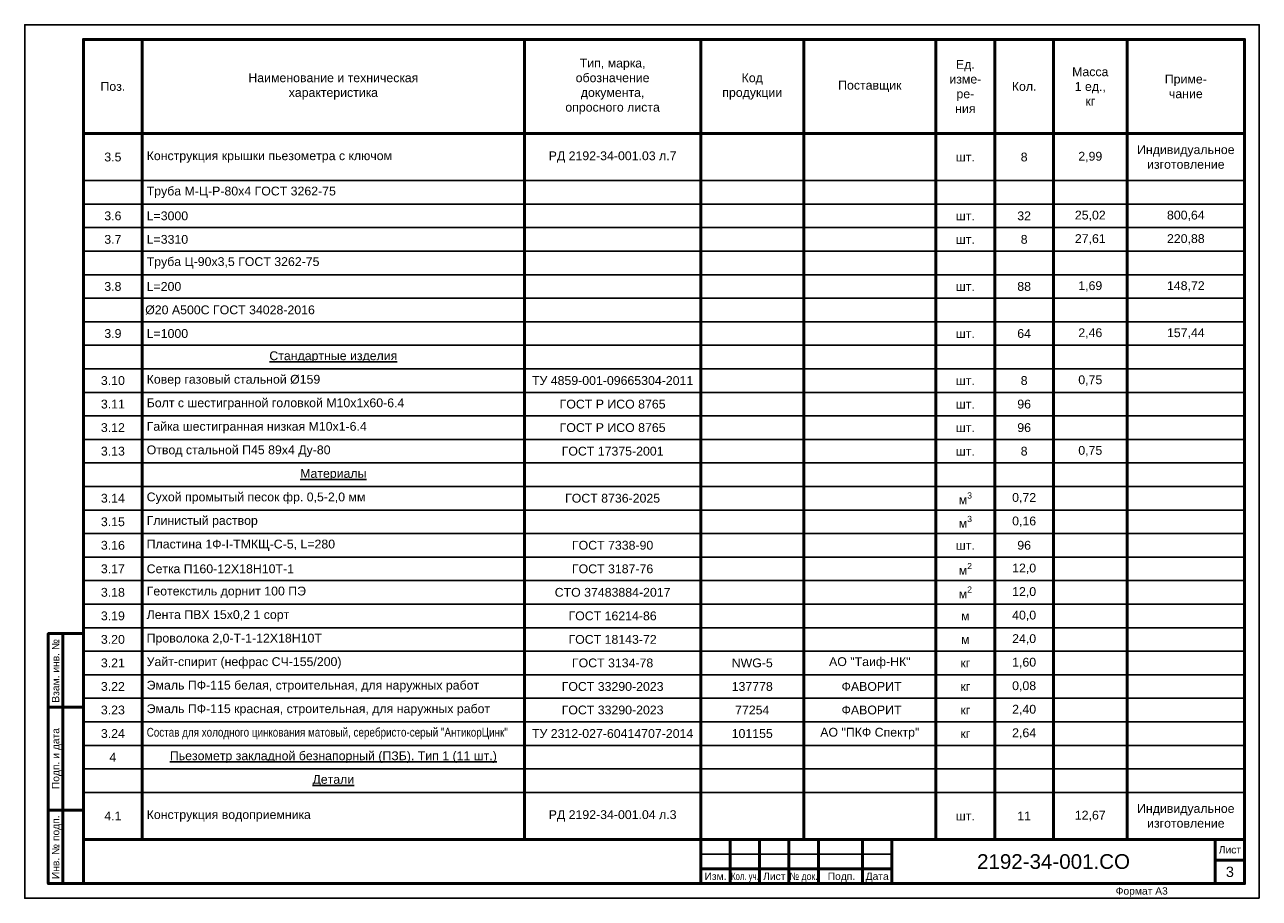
# Paper-space layout '3' of a CAD drawing. Header units: millimetres. Extents: x -420 to 0, y 0 to 297.
import ezdxf
from ezdxf.enums import TextEntityAlignment as Align

# ---------------------------------------------------------------- set-up
doc = ezdxf.new("R2010")
doc.units = ezdxf.units.MM
doc.layers.add('Рамка и штамп', color=7, linetype='Continuous', lineweight=25)
doc.layers.add('Таблицы', color=7, linetype='Continuous', lineweight=25)
doc.styles.add('КИА', font='arial.ttf')

# ---------------------------------------------------------------- blocks, each defined once
blk = doc.blocks.new('*U3')
at = {"layer": 'Рамка и штамп', "lineweight": 50}
for p, q in [((-407, 5), (-407, 90)), ((-412, 65), (-400, 65)), ((-412, 30), (-400, 30)), ((-180, 20), (-180, 5)), ((-170, 20), (-170, 5)), ((-160, 20), (-160, 5)), ((-150, 20), (-150, 5)), ((-135, 20), (-135, 5)), ((-125, 20), (-125, 5)), ((-15, 20), (-15, 5)), ((-5, 13), (-15, 13)), ((-190, 10), (-125, 10))]:
    blk.add_line(p, q, dxfattribs=at)
at = {"layer": 'Рамка и штамп', "lineweight": 25}
blk.add_line((-190, 15), (-125, 15), dxfattribs=at)
blk.add_lwpolyline([(0, 0), (-420, 0), (-420, 297), (0, 297)], close=True, dxfattribs=at)
at = {"layer": 'Рамка и штамп', "lineweight": 50}
for points in [[(-5, 5), (-400, 5), (-400, 292), (-5, 292)], [(-400, 5), (-412, 5), (-412, 90), (-400, 90)], [(-190, 5), (-5, 5), (-5, 20), (-190, 20)]]:
    blk.add_lwpolyline(points, close=True, dxfattribs=at)
at = {"layer": 'Рамка и штамп', "style": 'КИА'}
for s, p in [('Взам. инв. №', (-409.5, 66.5)), ('Инв. № подп.', (-409.5, 6.5))]:
    blk.add_text(s, height=2.5, rotation=90, dxfattribs=at).set_placement(p, align=Align.MIDDLE_LEFT)
blk.add_text('Подп. и дата', height=2.5, rotation=90, dxfattribs=at).set_placement((-409.5, 47.5), align=Align.MIDDLE_CENTER)
blk.add_text('Лист', height=2.5, dxfattribs=at).set_placement((-10, 16.5), align=Align.MIDDLE_CENTER)
for s, p in [('Изм.', (-188.74, 8.75)), ('Лист', (-168.79, 8.75)), ('Подп.', (-146.83, 8.75)), ('Дата', (-133.92, 8.75))]:
    blk.add_text(s, height=2.5, dxfattribs=at).set_placement(p, align=Align.TOP_LEFT)
for s, width, p in [('Кол. уч.', 0.75, (-179.68, 8.75)), ('№ док.', 0.85, (-159.76, 8.75))]:
    blk.add_text(s, height=2.5, dxfattribs=dict(at, width=width)).set_placement(p, align=Align.TOP_LEFT)
at = {"layer": 'Рамка и штамп', "style": 'КИА', "flags": 8}
for tag, p in [('ИНВНОМЕРВЗАМЕН6', (-403.5, 66.5)), ('ИНВНОМЕР6', (-403.5, 6.5))]:
    blk.add_attdef(tag, text='', height=2.5, rotation=90, dxfattribs=at).set_placement(p, align=Align.MIDDLE_LEFT)
at = {"layer": 'Рамка и штамп', "style": 'КИА'}
for tag, height, p in [('ОБОЗНАЧЕНИЕ6.1', 5, (-70, 12.5)), ('ЛИСТ6', 3.5, (-10, 9))]:
    blk.add_attdef(tag, text='', height=height, dxfattribs=at).set_placement(p, align=Align.MIDDLE_CENTER)
blk.add_attdef('ФОРМАТ6', text='', height=2.5, dxfattribs=at).set_placement((-40, 3.75), align=Align.TOP_CENTER)
blk = doc.blocks.new('*T17')
at = {"layer": 'Таблицы', "color": 0, "linetype": 'ByBlock', "lineweight": 50, "transparency": 16777216}
for p, q in [((0, 0), (20, 0)), ((0, 0), (0, -32)), ((20, 0), (20, -48)), ((150, 0), (150, -32)), ((210, 0), (210, -32)), ((245, 0), (245, -32)), ((290, 0), (290, -32)), ((310, 0), (310, -32)), ((330, 0), (330, -32)), ((355, 0), (355, -32)), ((395, 0), (395, -32)), ((0, -32), (395, -32)), ((20, -56), (20, -72)), ((310, -56), (310, -64)), ((355, -56), (355, -72)), ((395, -56), (395, -72)), ((245, -72), (245, -80)), ((20, -80), (20, -216)), ((150, -80), (150, -104)), ((355, -80), (355, -88)), ((395, -80), (395, -88)), ((210, -96), (210, -104)), ((245, -96), (245, -104)), ((290, -96), (290, -104)), ((310, -96), (310, -104)), ((330, -96), (330, -104)), ((355, -96), (355, -104)), ((395, -96), (395, -104)), ((150, -112), (150, -144)), ((310, -112), (310, -144)), ((150, -152), (150, -184)), ((310, -168), (310, -176)), ((355, -176), (355, -184)), ((20, -224), (20, -240)), ((20, -256), (20, -272))]:
    blk.add_line(p, q, dxfattribs=at)
at = {"layer": 'Таблицы', "color": 0, "linetype": 'ByBlock', "lineweight": -2, "transparency": 16777216}
for p, q in [((20, 0), (395, 0)), ((20, -48), (290, -48)), ((330, -48), (355, -48)), ((0, -56), (395, -56)), ((0, -64), (310, -64)), ((330, -64), (395, -64)), ((0, -72), (20, -72)), ((355, -72), (395, -72)), ((0, -80), (150, -80)), ((210, -80), (330, -80)), ((310, -88), (330, -88)), ((0, -96), (150, -96)), ((290, -104), (310, -104)), ((355, -104), (395, -104)), ((20, -120), (150, -120)), ((20, -128), (150, -128)), ((20, -136), (150, -136)), ((20, -144), (150, -144)), ((0, -152), (150, -152)), ((20, -160), (150, -160)), ((20, -168), (150, -168)), ((20, -176), (150, -176)), ((20, -184), (150, -184)), ((0, -192), (20, -192)), ((20, -216), (290, -216)), ((330, -216), (395, -216)), ((0, -232), (20, -232)), ((210, -232), (290, -232)), ((0, -248), (20, -248)), ((150, -248), (395, -248))]:
    blk.add_line(p, q, dxfattribs=at)
at = {"layer": 'Таблицы', "color": 0, "lineweight": 50, "transparency": 16777216}
for p, q in [((0, -32), (0, -272)), ((150, -32), (150, -80)), ((210, -32), (210, -96)), ((245, -32), (245, -72)), ((290, -32), (290, -96)), ((310, -32), (310, -56)), ((330, -32), (330, -96)), ((355, -32), (355, -56)), ((395, -32), (395, -56)), ((20, -48), (20, -56)), ((310, -64), (310, -96)), ((20, -72), (20, -80)), ((355, -72), (355, -80)), ((395, -72), (395, -80)), ((245, -80), (245, -96)), ((355, -88), (355, -96)), ((395, -88), (395, -96)), ((150, -104), (150, -112)), ((210, -104), (210, -272)), ((245, -104), (245, -272)), ((290, -104), (290, -272)), ((310, -104), (310, -112)), ((330, -104), (330, -272)), ((355, -104), (355, -176)), ((395, -104), (395, -272)), ((150, -144), (150, -152)), ((310, -144), (310, -168)), ((310, -176), (310, -272)), ((150, -184), (150, -272)), ((355, -184), (355, -272)), ((20, -216), (20, -224)), ((20, -240), (20, -256)), ((0, -272), (395, -272))]:
    blk.add_line(p, q, dxfattribs=at)
at = {"layer": 'Таблицы', "color": 0, "lineweight": 25, "transparency": 16777216}
for p, q in [((0, -48), (20, -48)), ((310, -48), (330, -48)), ((355, -48), (395, -48)), ((310, -64), (330, -64)), ((290, -72), (355, -72)), ((0, -88), (20, -88)), ((290, -88), (310, -88)), ((330, -88), (395, -88)), ((0, -104), (20, -104)), ((330, -104), (355, -104)), ((0, -112), (20, -112)), ((0, -120), (20, -120)), ((0, -128), (20, -128)), ((0, -136), (20, -136)), ((0, -144), (20, -144)), ((0, -160), (20, -160)), ((150, -160), (290, -160)), ((330, -160), (395, -160)), ((0, -168), (20, -168)), ((330, -168), (395, -168)), ((0, -176), (20, -176)), ((330, -176), (395, -176)), ((0, -184), (20, -184)), ((150, -184), (290, -184)), ((330, -184), (395, -184)), ((20, -192), (290, -192)), ((0, -200), (20, -200)), ((20, -200), (290, -200)), ((0, -208), (20, -208)), ((20, -208), (290, -208)), ((310, -208), (330, -208)), ((0, -216), (20, -216)), ((290, -216), (330, -216)), ((0, -224), (310, -224)), ((310, -224), (330, -224)), ((310, -232), (330, -232)), ((0, -240), (395, -240)), ((0, -256), (20, -256)), ((150, -256), (395, -256))]:
    blk.add_line(p, q, dxfattribs=at)
at = {"layer": 'Таблицы', "color": 0, "transparency": 16777216}
for p, q in [((290, -48), (310, -48)), ((20, -72), (290, -72)), ((150, -80), (210, -80)), ((330, -80), (395, -80)), ((20, -88), (290, -88)), ((150, -96), (395, -96)), ((20, -104), (290, -104)), ((310, -104), (330, -104)), ((20, -112), (395, -112)), ((150, -120), (395, -120)), ((150, -128), (395, -128)), ((150, -136), (395, -136)), ((150, -144), (395, -144)), ((150, -152), (395, -152)), ((290, -160), (330, -160)), ((150, -168), (330, -168)), ((150, -176), (330, -176)), ((290, -184), (330, -184)), ((290, -192), (395, -192)), ((290, -200), (395, -200)), ((290, -208), (310, -208)), ((330, -208), (395, -208)), ((330, -224), (395, -224)), ((20, -232), (210, -232)), ((290, -232), (310, -232)), ((330, -232), (395, -232)), ((20, -248), (150, -248)), ((20, -256), (150, -256))]:
    blk.add_line(p, q, dxfattribs=at)
at = {"layer": 'Таблицы', "color": 0, "transparency": 16777216, "char_height": 3, "style": 'КИА'}
for s, insert, width, attachment_point in [('Тип, марка,\\Pобозначение\\Pдокумента,\\Pопросного листа', (180, -16), 57, 5), ('Ед.\\Pизме-\\Pре-\\Pния', (300, -16), 17, 5), ('Наименование и техническая\\Pхарактеристика', (85, -16), 127, 5), ('Код\\Pпродукции', (227.5, -16), 32, 5), ('Масса\\P1 ед.,\\Pкг', (342.5, -16), 22, 5), ('Приме-\\Pчание', (375, -16), 37, 5), ('Поз.', (10, -16), 17, 5), ('Поставщик', (267.5, -16), 42, 5), ('Кол.', (320, -16), 17, 5), ('Индивидуальное изготовление', (375, -40), 37, 5), ('3.5', (10, -40), 17, 5), ('Конструкция крышки пьезометра с ключом ', (21.5, -40), 127, 4), ('РД 2192-34-001.03 л.7', (180, -40), 57, 5), ('шт.', (300, -40), 17, 5), ('8', (320, -40), 17, 5), ('2,99', (342.5, -40), 23, 5), ('Труба М-Ц-Р-80х4 ГОСТ 3262-75', (21.5, -52), 127, 4), ('3.6', (10, -60), 17, 5), ('L=3000', (21.5, -60), 127, 4), ('32', (320, -60), 18, 5), ('25,02', (342.5, -60), 23, 5), ('800,64', (375, -60), 38, 5), ('шт.', (300, -60), 17, 5), ('3.7', (10, -68), 17, 5), ('L=3310', (21.5, -68), 127, 4), ('шт.', (300, -68), 17, 5), ('8', (320, -68), 18, 5), ('27,61', (342.5, -68), 23, 5), ('220,88', (375, -68), 38, 5), ('Труба Ц-90х3,5 ГОСТ 3262-75', (21.5, -76), 127, 4), ('3.8', (10, -84), 17, 5), ('L=200', (21.5, -84), 127, 4), ('шт.', (300, -84), 17, 5), ('88', (320, -84), 18, 5), ('1,69', (342.5, -84), 23, 5), ('148,72', (375, -84), 38, 5), ('Ø20 А500С ГОСТ 34028-2016', (21, -92), 128, 4), ('3.9', (10, -100), 17, 5), ('L=1000', (21.5, -100), 127, 4), ('шт.', (300, -100), 17, 5), ('64', (320, -100), 18, 5), ('2,46', (342.5, -100), 23, 5), ('157,44', (375, -100), 38, 5), ('{\\LСтандартные изделия}', (85, -108), 127, 5), ('3.10', (10, -116), 17, 5), ('Ковер газовый стальной Ø159 ', (21.5, -116), 127, 4), ('ТУ 4859-001-09665304-2011', (180, -116), 57, 5), ('шт.', (300, -116), 17, 5), ('8', (320, -116), 17, 5), ('0,75', (342.5, -116), 22, 5), ('Болт с шестигранной головкой М10х1х60-6.4', (21.5, -124), 127, 4), ('3.11', (10, -124), 17, 5), ('ГОСТ Р ИСО 8765', (180, -124), 57, 5), ('шт.', (300, -124), 17, 5), ('96', (320, -124), 17, 5), ('3.12', (10, -132), 17, 5), ('Гайка шестигранная низкая M10x1-6.4', (21.5, -132), 127, 4), ('ГОСТ Р ИСО 8765', (180, -132), 57, 5), ('96', (320, -132), 17, 5), ('шт.', (300, -132), 17, 5), ('3.13', (10, -140), 17, 5), ('Отвод стальной П45 89х4 Ду-80', (21.5, -140), 127, 4), ('ГОСТ 17375-2001', (180, -140), 57, 5), ('8', (320, -140), 17, 5), ('0,75', (342.5, -140), 22, 5), ('шт.', (300, -140), 17, 5), ('{\\LМатериалы}', (85, -148), 127, 5), ('3.14', (10, -156), 17, 5), ('Сухой промытый песок фр. 0,5-2,0 мм', (21.5, -156), 127, 4), ('ГОСТ 8736-2025', (180, -156), 57, 5), ('\\A1;м{\\H0.7x;\\S3^ ;}', (300, -156), 17, 5), ('0,72', (320, -156), 17, 5), ('3.15', (10, -164), 17, 5), ('Глинистый раствор', (21.5, -164), 127, 4), ('\\A1;м{\\H0.7x;\\S3^ ;}', (300, -164), 17, 5), ('0,16', (320, -164), 17, 5), ('3.16', (10, -172), 17, 5), ('Пластина 1Ф-I-ТМКЩ-С-5, L=280', (21.5, -172), 127, 4), ('ГОСТ 7338-90', (180, -172), 57, 5), ('шт.', (300, -172), 17, 5), ('96', (320, -172), 17, 5), ('3.17', (10, -180), 17, 5), ('Сетка П160-12Х18Н10Т-1', (21.5, -180), 127, 4), ('ГОСТ 3187-76', (180, -180), 57, 5), ('\\A1;м{\\H0.7x;\\S2^ ;}', (300, -180), 17, 5), ('12,0', (320, -180), 17, 5), ('3.18', (10, -188), 17, 5), ('Геотекстиль дорнит 100 ПЭ', (21.5, -188), 127, 4), ('СТО 37483884-2017', (180, -188), 57, 5), ('\\A1;м{\\H0.7x;\\S2^ ;}', (300, -188), 17, 5), ('12,0', (320, -188), 17, 5), ('3.19', (10, -196), 17, 5), ('Лента ПВХ 15х0,2 1 сорт', (21.5, -196), 127, 4), ('ГОСТ 16214-86', (180, -196), 57, 5), ('\\A1;м', (300, -196), 17, 5), ('40,0', (320, -196), 17, 5), ('3.20', (10, -204), 17, 5), ('Проволока 2,0-Т-1-12Х18Н10Т', (21.5, -204), 127, 4), ('ГОСТ 18143-72', (180, -204), 57, 5), ('\\A1;м', (300, -204), 17, 5), ('24,0', (320, -204), 17, 5), ('АО "Таиф-НК"', (267.5, -212), 42, 5), ('3.21', (10, -212), 17, 5), ('{\\C256;Уайт-спирит (нефрас СЧ-155/200)}', (21.5, -212), 127, 4), ('{\\C256;ГОСТ 3134-78}', (180, -212), 57, 5), ('NWG-5', (227.5, -212), 32, 5), ('кг', (300, -212), 17, 5), ('1,60', (320, -212), 17, 5), ('3.22', (10, -220), 17, 5), ('Эмаль ПФ-115 белая, строительная, для наружных работ ', (21.5, -220), 127, 4), ('137778', (227.5, -220), 32, 5), (' ФАВОРИТ', (267.5, -220), 42, 5), ('0,08', (320, -220), 17, 5), ('ГОСТ{\\C256; 33290-2023} ', (180, -220), 57, 5), ('кг', (300, -220), 17, 5), ('3.23', (10, -228), 17, 5), ('Эмаль ПФ-115 красная, строительная, для наружных работ ', (21.5, -228), 127, 4), ('ГОСТ{\\C256; 33290-2023} ', (180, -228), 57, 5), ('77254', (227.5, -228), 32, 5), (' ФАВОРИТ', (267.5, -228), 42, 5), ('2,40', (320, -228), 17, 5), ('кг', (300, -228), 17, 5), ('3.24', (10, -236), 17, 5), ('{\\W0.8;\\C0;Состав для холодного цинкования матовый, серебристо-серый "АнтикорЦинк" }', (21.5, -236), 127, 4), ('{\\C0;ТУ 2312-027-60414707-2014}', (180, -236), 57, 5), ('101155', (227.5, -236), 32, 5), ('{\\C0;АО "ПКФ Спектр"}', (267.5, -236), 42, 5), ('кг', (300, -236), 17, 5), ('2,64', (320, -236), 17, 5), ('4', (10, -244), 17, 5), ('{\\LПьезометр закладной безнапорный (ПЗБ). Тип 1 (11 шт.)}', (85, -244), 127, 5), ('{\\LДетали}', (85, -252), 127, 5), ('Индивидуальное изготовление', (375, -264), 37, 5), ('4.1', (10, -264), 17, 5), ('Конструкция водоприемника ', (21.5, -264), 127, 4), ('РД 2192-34-001.04 л.3', (180, -264), 57, 5), ('шт.', (300, -264), 17, 5), ('11', (320, -264), 17, 5), ('12,67', (342.5, -264), 23, 5)]:
    blk.add_mtext(s, dxfattribs=dict(at, insert=insert, width=width, attachment_point=attachment_point))

psp = doc.layouts.new('3')

# ---------------------------------------------------------------- block references
psp.add_blockref('*T17', (-400, 292))
at = {"layer": 'Рамка и штамп'}
psp.add_blockref('*U3', (0, 0), dxfattribs=at).add_auto_attribs({'ОБОЗНАЧЕНИЕ6.1': '2192-34-001.СО', 'ФОРМАТ6': 'Формат А3', 'ЛИСТ6': '3'})

doc.saveas('drawing.dxf')
